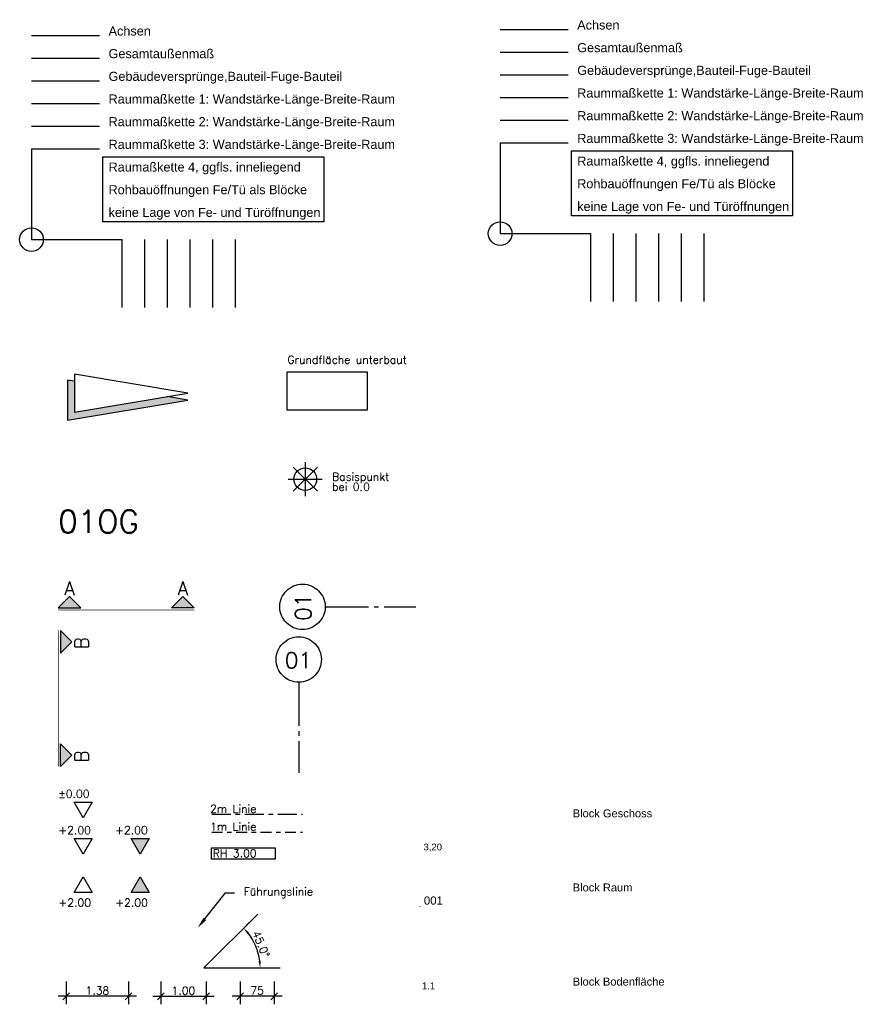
# Model space of a CAD drawing. Extents: x -18.3 to 0.4, y -8.9 to 32.6.
# Tile 2 of 2: x -18.3 to 0.4, y 10.9 to 32.6. Entities that reach past the tile are written whole.
import ezdxf
from ezdxf import colors
from ezdxf.entities.mleader import LeaderData, LeaderLine
from ezdxf.math import Vec2, Vec3

# ---------------------------------------------------------------- set-up
doc = ezdxf.new("R2010")
doc.units = 0
doc.header["$PDMODE"] = 35
doc.header["$PDSIZE"] = -10
for name, pattern in [('ACAD_ISO02W100', [15, 12, -3]), ('ACAD_ISO04W100', [30, 24, -3, 0, -3]), ('ACAD_ISO10W100', [18.5, 12, -3, 0.5, -3])]:
    doc.linetypes.add(name, pattern=pattern)
doc.layers.get('0').update_dxf_attribs({"linetype": 'CONTINUOUS'})
doc.layers.get('Defpoints').update_dxf_attribs({"linetype": 'CONTINUOUS'})
for name, color, linetype in [('A_ACHSE', 8, 'ACAD_ISO10W100'), ('A_BEMASZUNG', 9, 'CONTINUOUS'), ('A_GRUNDFLAECHE_UNTERBAUT', 7, 'CONTINUOUS'), ('A_LEGENDE', 7, 'CONTINUOUS'), ('A_NORDPFEIL', 7, 'CONTINUOUS'), ('A_SCHNITT', 7, 'ACAD_ISO10W100'), ('FA_BLOCK_RAUM', 7, 'CONTINUOUS')]:
    doc.layers.add(name, color=color, linetype=linetype)
doc.layers.add('A_KONSTRUKTIONSLINIEN', color=7, linetype='CONTINUOUS', plot=False)
doc.layers.add('FA_BLOCK_BODEN', color=180, linetype='CONTINUOUS', true_color=0x3f00ff, plot=False)
doc.layers.add('FA_BLOCK_GESCHOSS', color=7, linetype='CONTINUOUS', true_color=0xa50018, plot=False)
doc.styles.add('ARIAL', font='arial.ttf')
doc.styles.add('Romans', font='romans.shx')
doc.dimstyles.new('Bem_100_cm', dxfattribs={"dimscale": 0.05, "dimtxt": 3.5, "dimasz": 3, "dimexe": 3.5, "dimexo": 5, "dimgap": 0.75, "dimtad": 1, "dimdec": 0, "dimrnd": 0.005, "dimzin": 4, "dimdsep": 46, "dimtxsty": 'Romans', "dimblk": 'OBLIQUE', "dimcen": 2.5, "dimdle": 3.5, "dimclrd": 256, "dimclre": 256, "dimclrt": 256, "dimadec": 1, "dimazin": 0, "dimtfac": 5, "dimtdec": 0, "dimtix": 1, "dimtmove": 2, "dimatfit": 2, "dimfxl": 6.5, "dimfxlon": 1, "dimtolj": 1, "dimlwd": -1, "dimlwe": -1, "dimarcsym": 0})
doc.dimstyles.new('Bem_100_m', dxfattribs={"dimscale": 0.05, "dimtxt": 3.5, "dimasz": 3, "dimexe": 3.5, "dimexo": 5, "dimgap": 0.75, "dimtad": 1, "dimrnd": 0.0005, "dimzin": 4, "dimdsep": 46, "dimtxsty": 'Romans', "dimblk": 'OBLIQUE', "dimcen": 2.5, "dimdle": 3.5, "dimclrd": 256, "dimclre": 256, "dimclrt": 256, "dimadec": 1, "dimazin": 0, "dimtfac": 5, "dimtix": 1, "dimtmove": 2, "dimatfit": 2, "dimfxl": 6.5, "dimfxlon": 1, "dimtolj": 1, "dimlwd": -1, "dimlwe": -1, "dimarcsym": 0})
doc.dimstyles.new('Winkel_m', dxfattribs={"dimscale": 0.05, "dimtxt": 3.5, "dimasz": 3, "dimexe": 3.5, "dimexo": 5, "dimgap": 0.75, "dimtad": 1, "dimrnd": 0.0005, "dimzin": 4, "dimdsep": 46, "dimtxsty": 'Romans', "dimcen": 2.5, "dimdle": 3.5, "dimclrd": 256, "dimclre": 256, "dimclrt": 256, "dimadec": 1, "dimazin": 0, "dimtfac": 5, "dimtix": 1, "dimtmove": 2, "dimatfit": 2, "dimfxl": 6.5, "dimfxlon": 1, "dimtolj": 1, "dimlwd": -1, "dimlwe": -1, "dimarcsym": 0})

# ---------------------------------------------------------------- blocks, each defined once
blk = doc.blocks.new('Nordpfeil')
at = {"lineweight": 25}
blk.add_hatch(color=256, dxfattribs=at).paths.add_polyline_path([(4.42, 26.5), (3.66, 21.94), (7.06, 1.5), (0.25, 1.5), (0, 0), (8.83, 0)])
for p, q in [((2.9, 26.5), (-1.27, 1.5)), ((7.06, 1.5), (2.9, 26.5)), ((4.42, 26.5), (3.66, 21.94)), ((8.83, 0), (4.42, 26.5)), ((-1.27, 1.5), (7.06, 1.5)), ((0.25, 1.5), (0, 0)), ((0, 0), (8.83, 0))]:
    blk.add_line(p, q, dxfattribs=at)
blk = doc.blocks.new('Kote0.00')
at = {"flags": 128}
blk.add_lwpolyline([(-0.2, 0.346), (0.2, 0.346), (0, 0)], close=True, dxfattribs=at)
at = {"style": 'Romans'}
blk.add_attdef('HÖHENKOTE', (-0.551, 0.44), '', height=0.2, dxfattribs=at)
blk = doc.blocks.new('Kote_o')
at = {"flags": 128}
blk.add_lwpolyline([(-0.2, 0.346), (0.2, 0.346), (0, 0)], close=True, dxfattribs=at)
at = {"style": 'Romans'}
blk.add_attdef('HÖHENKOTE', (-0.551, 0.44), '', height=0.2, dxfattribs=at)
blk = doc.blocks.new('Kote_o_roh')
blk.add_hatch(color=256).paths.add_polyline_path([(0.2, 0.346), (-0.2, 0.346), (0, 0)])
at = {"flags": 128}
blk.add_lwpolyline([(-0.2, 0.346), (0.2, 0.346), (0, 0)], close=True, dxfattribs=at)
at = {"style": 'Romans'}
blk.add_attdef('HÖHENKOTE', (-0.551, 0.44), '', height=0.2, dxfattribs=at)
blk = doc.blocks.new('Kote_u')
at = {"flags": 128}
blk.add_lwpolyline([(0.2, -0.346), (-0.2, -0.346), (0, 0)], close=True, dxfattribs=at)
at = {"style": 'Romans'}
blk.add_attdef('HÖHENKOTE', (-0.549, -0.657), '', height=0.2, dxfattribs=at)
blk = doc.blocks.new('Kote_u_roh')
blk.add_hatch(color=256).paths.add_polyline_path([(0, 0), (-0.2, -0.346), (0.2, -0.346)])
at = {"flags": 128}
blk.add_lwpolyline([(0.2, -0.346), (-0.2, -0.346), (0, 0)], close=True, dxfattribs=at)
at = {"style": 'Romans'}
blk.add_attdef('HÖHENKOTE', (-0.549, -0.657), '', height=0.2, dxfattribs=at)
blk = doc.blocks.new('_Oblique')
at = {"color": 0, "linetype": 'ByBlock', "lineweight": -2}
blk.add_line((-0.5, -0.5), (0.5, 0.5), dxfattribs=at)
blk = doc.blocks.new('*D21')
at = {"layer": 'A_BEMASZUNG', "transparency": 16777216}
for p, q in [((-17.257, 11.439), (-17.257, 10.939)), ((-15.882, 11.439), (-15.882, 10.939)), ((-15.707, 11.114), (-17.432, 11.114))]:
    blk.add_line(p, q, dxfattribs=at)
at = {"layer": 'Defpoints', "color": 0, "transparency": 16777216}
for p in [(-17.257, 12.35), (-15.882, 12.35), (-17.257, 11.114)]:
    blk.add_point(p, dxfattribs=at)
at = {"layer": 'A_BEMASZUNG', "transparency": 16777216, "xscale": 0.15, "yscale": 0.15, "zscale": 0.15, "rotation": 180}
blk.add_blockref('_Oblique', (-17.257, 11.114), dxfattribs=at)
at = {"layer": 'A_BEMASZUNG', "transparency": 16777216, "xscale": 0.15, "yscale": 0.15, "zscale": 0.15}
blk.add_blockref('_Oblique', (-15.882, 11.114), dxfattribs=at)
at = {"layer": 'A_BEMASZUNG', "transparency": 16777216, "insert": (-16.569, 11.239), "char_height": 0.175, "attachment_point": 5, "style": 'Romans'}
blk.add_mtext('\\A1;1.38', dxfattribs=at)
blk = doc.blocks.new('2m Linie')
at = {"linetype": 'ACAD_ISO10W100', "ltscale": 0.035}
blk.add_line((0, 0), (2, 0), dxfattribs=at)
at = {"style": 'Romans'}
blk.add_attdef('METERLINIEN', (-0.034, 0.035), '', height=0.175, dxfattribs=at)
blk = doc.blocks.new('1m Linie')
at = {"linetype": 'ACAD_ISO10W100', "ltscale": 0.02}
blk.add_line((0, 0), (2, 0), dxfattribs=at)
at = {"style": 'Romans'}
blk.add_attdef('METERLINIEN', (-0.034, 0.035), '', height=0.175, dxfattribs=at)
blk = doc.blocks.new('Raumhöhe')
blk.add_lwpolyline([(0, 0.25), (1.4, 0.25), (1.4, 0), (0, 0)], close=True)
at = {"style": 'Romans'}
blk.add_attdef('RAUMHÖHE', (0.028, 0.037), '', height=0.175, dxfattribs=at)
blk = doc.blocks.new('*D22')
at = {"layer": 'A_BEMASZUNG', "transparency": 16777216}
for p, q in [((-15.171, 11.437), (-15.171, 10.937)), ((-14.171, 11.437), (-14.171, 10.937)), ((-13.996, 11.112), (-15.346, 11.112))]:
    blk.add_line(p, q, dxfattribs=at)
at = {"layer": 'Defpoints', "color": 0, "transparency": 16777216}
for p in [(-15.171, 11.736), (-14.171, 11.736), (-15.171, 11.112)]:
    blk.add_point(p, dxfattribs=at)
at = {"layer": 'A_BEMASZUNG', "transparency": 16777216, "xscale": 0.15, "yscale": 0.15, "zscale": 0.15, "rotation": 180}
blk.add_blockref('_Oblique', (-15.171, 11.112), dxfattribs=at)
at = {"layer": 'A_BEMASZUNG', "transparency": 16777216, "xscale": 0.15, "yscale": 0.15, "zscale": 0.15}
blk.add_blockref('_Oblique', (-14.171, 11.112), dxfattribs=at)
at = {"layer": 'A_BEMASZUNG', "transparency": 16777216, "insert": (-14.671, 11.237), "char_height": 0.175, "attachment_point": 5, "style": 'Romans'}
blk.add_mtext('\\A1;1.00', dxfattribs=at)
blk = doc.blocks.new('*D25')
at = {"layer": 'A_BEMASZUNG', "transparency": 16777216}
for p, q in [((-13.42, 11.439), (-13.42, 10.939)), ((-12.67, 11.439), (-12.67, 10.939)), ((-12.495, 11.114), (-13.595, 11.114))]:
    blk.add_line(p, q, dxfattribs=at)
at = {"layer": 'Defpoints', "color": 0, "transparency": 16777216}
for p in [(-13.42, 11.738), (-12.67, 11.738), (-13.42, 11.114)]:
    blk.add_point(p, dxfattribs=at)
at = {"layer": 'A_BEMASZUNG', "transparency": 16777216, "xscale": 0.15, "yscale": 0.15, "zscale": 0.15, "rotation": 180}
blk.add_blockref('_Oblique', (-13.42, 11.114), dxfattribs=at)
at = {"layer": 'A_BEMASZUNG', "transparency": 16777216, "xscale": 0.15, "yscale": 0.15, "zscale": 0.15}
blk.add_blockref('_Oblique', (-12.67, 11.114), dxfattribs=at)
at = {"layer": 'A_BEMASZUNG', "transparency": 16777216, "insert": (-13.045, 11.239), "char_height": 0.175, "attachment_point": 5, "style": 'Romans'}
blk.add_mtext('\\A1;75 ', dxfattribs=at)
blk = doc.blocks.new('Achse')
blk.add_circle((0, 0.5), 0.5)
at = {"style": 'Romans'}
blk.add_attdef('ACHSE', (-0.308, 0.308), '', height=0.35, dxfattribs=at)
blk = doc.blocks.new('Nullpunkt')
for p, q in [((-0.265, -0.265), (0.265, 0.265)), ((0.265, -0.265), (-0.265, 0.265)), ((0, 0.375), (0, -0.375)), ((-0.375, 0), (0.375, 0))]:
    blk.add_line(p, q)
blk.add_circle((0, 0), 0.25)
blk = doc.blocks.new('Achse_V')
blk.add_circle((-0.5, 0), 0.5)
at = {"style": 'Romans'}
blk.add_attdef('ACHSE', (-0.308, -0.308), '', height=0.35, rotation=90, dxfattribs=at)
blk = doc.blocks.new('*D39')
at = {"layer": 'A_BEMASZUNG', "transparency": 16777216}
blk.add_line((-13.219, 12.741), (-13.342, 12.617), dxfattribs=at)
blk.add_arc((-14.218, 11.742), 1.238, 6.9468, 38.0532, dxfattribs=at)
for points in [[(-13.262, 12.488), (-13.224, 12.522), (-13.342, 12.617)], [(-12.964, 11.893), (-13.014, 11.89), (-12.98, 11.742)]]:
    blk.add_solid(points, dxfattribs=at)
at = {"layer": 'Defpoints', "color": 0, "transparency": 16777216}
for p in [(-13.511, 12.449), (-13.022, 12.062), (-14.218, 11.742), (-14.218, 11.742), (-12.54, 11.742)]:
    blk.add_point(p, dxfattribs=at)
at = {"layer": 'A_BEMASZUNG', "transparency": 16777216, "insert": (-12.959, 12.264), "char_height": 0.175, "attachment_point": 5, "rotation": 292.5, "style": 'Romans'}
blk.add_mtext('\\A1;45.0°', dxfattribs=at)
blk = doc.blocks.new('GESCHOSS')
at = {"style": 'ARIAL'}
for tag, p in [('LIGIS_ID', (0, 0)), ('BGF', (0, -0.25)), ('UMFANG_CAD', (0, -0.5)), ('GESCHOSSHOEHE', (0, -0.75))]:
    blk.add_attdef(tag, p, '', height=0.15, dxfattribs=at)
at = {"style": 'ARIAL', "flags": 1}
for tag, p in [('ATTRIBUT1', (0, -1)), ('ATTRIBUT2', (0, -1.25)), ('ATTRIBUT3', (0, -1.5))]:
    blk.add_attdef(tag, p, '', height=0.15, dxfattribs=at)
blk = doc.blocks.new('BODENFLAECHE')
at = {"style": 'ARIAL'}
for tag, p in [('DIN277', (0, 0)), ('BODENBELAG', (0, -0.25))]:
    blk.add_attdef(tag, p, '', height=0.15, dxfattribs=at)
at = {"style": 'ARIAL', "flags": 1}
for tag, p in [('LIGIS_ID', (0, -0.5)), ('FLAECHE', (0, -0.75)), ('ATTRIBUT1', (0, -1)), ('ATTRIBUT2', (0.001, -1.25)), ('ATTRIBUT3', (0.001, -1.5))]:
    blk.add_attdef(tag, p, '', height=0.15, dxfattribs=at)
blk = doc.blocks.new('*U52')
for p, q in [((-0.083, -0.045), (-0.082, -0.045)), ((-0.082, -0.046), (-0.082, -0.045)), ((-0.082, -0.045), (-0.082, -0.045)), ((-0.082, -0.071), (-0.082, -0.07)), ((-0.081, -0.071), (-0.082, -0.071))]:
    blk.add_line(p, q)
at = {"style": 'ARIAL'}
for tag, p in [('BENENNUNG', (0, 0.28)), ('RAUMNUMMER', (0, 0)), ('VERWENDUNGRAUM', (0, -0.28)), ('RAUMHOEHE', (0, -0.56)), ('NRF', (0, -0.84)), ('UMFANG', (0, -1.12))]:
    blk.add_attdef(tag, p, '', height=0.18, dxfattribs=at)
at = {"style": 'ARIAL', "flags": 1}
for tag, p in [('LIGIS_ID', (0, -1.4)), ('ATTRIBUT1', (0, -1.68)), ('ATTRIBUT2', (0, -1.96)), ('ATTRIBUT3', (0, -2.24)), ('ATTRIBUT4', (0, -2.52)), ('ATTRIBUT5', (0, -2.8))]:
    blk.add_attdef(tag, p, '', height=0.18, dxfattribs=at)
blk = doc.blocks.new('Bemaszung_Hilfe')
at = {"color": 154}
for p, q in [((0, 4.5), (1.5, 4.5)), ((0, 4), (1.5, 4)), ((0, 3.5), (1.5, 3.5)), ((0, 3), (1.5, 3)), ((0, 2.5), (1.5, 2.5)), ((0, 2), (1.5, 2)), ((0, 2), (0, 0)), ((0, 0), (2, 0)), ((2, -1.5), (2, 0)), ((2.5, -1.5), (2.5, 0)), ((3, -1.5), (3, 0)), ((3.5, -1.5), (3.5, 0)), ((4, -1.5), (4, 0)), ((4.5, -1.5), (4.5, 0))]:
    blk.add_line(p, q, dxfattribs=at)
blk.add_lwpolyline([(1.576, 1.823), (6.449, 1.823), (6.449, 0.391), (1.576, 0.391)], close=True)
blk.add_circle((0, 0), 0.261, dxfattribs=at)
at = {"color": 154, "style": 'ARIAL'}
for s, p in [('Achsen', (1.7, 4.5)), ('Gesamtaußenmaß', (1.7, 4)), ('Gebäudeversprünge,Bauteil-Fuge-Bauteil', (1.7, 3.5)), ('Raummaßkette 1: Wandstärke-Länge-Breite-Raum ', (1.7, 3)), ('Raummaßkette 2: Wandstärke-Länge-Breite-Raum ', (1.7, 2.5)), ('Raummaßkette 3: Wandstärke-Länge-Breite-Raum ', (1.7, 2)), ('Raumaßkette 4, ggfls. inneliegend', (1.7, 1.5)), ('Rohbauöffnungen Fe/Tü als Blöcke ', (1.7, 1)), ('keine Lage von Fe- und Türöffnungen', (1.7, 0.5))]:
    blk.add_text(s, height=0.2, dxfattribs=at).set_placement(p)

msp = doc.modelspace()

# ---------------------------------------------------------------- hatches: boundary and pattern name
at = {"layer": 'A_SCHNITT'}
for points in [[(-17.432, 19.681), (-16.932, 19.681), (-17.182, 19.931)], [(-14.682, 19.931), (-14.932, 19.681), (-14.432, 19.681)], [(-17.382, 19.183), (-17.382, 18.683), (-17.132, 18.933)], [(-17.132, 16.433), (-17.382, 16.683), (-17.382, 16.183)]]:
    msp.add_hatch(color=256, dxfattribs=at).paths.add_polyline_path(points)

# ---------------------------------------------------------------- linework, layer by layer
at = {"layer": 'A_ACHSE', "linetype": 'ACAD_ISO04W100', "ltscale": 0.04}
for p, q in [((-11.545, 19.702), (-9.545, 19.702)), ((-12.127, 18.039), (-12.127, 16.039))]:
    msp.add_line(p, q, dxfattribs=at)
at = {"layer": 'A_BEMASZUNG', "color": 154}
for p, q in [((-7.684, 32.431), (-6.184, 32.431)), ((-7.684, 31.931), (-6.184, 31.931)), ((-7.684, 31.431), (-6.184, 31.431)), ((-7.684, 30.931), (-6.184, 30.931)), ((-7.684, 30.431), (-6.184, 30.431)), ((-7.684, 29.931), (-6.184, 29.931)), ((-7.684, 29.931), (-7.684, 27.931)), ((-7.684, 27.931), (-5.684, 27.931)), ((-5.684, 26.431), (-5.684, 27.931)), ((-5.184, 26.431), (-5.184, 27.931)), ((-4.684, 26.431), (-4.684, 27.931)), ((-4.184, 26.431), (-4.184, 27.931)), ((-3.684, 26.431), (-3.684, 27.931)), ((-3.184, 26.431), (-3.184, 27.931))]:
    msp.add_line(p, q, dxfattribs=at)
at = {"layer": 'A_BEMASZUNG'}
for q in [(-13.032, 12.928), (-12.54, 11.742)]:
    msp.add_line((-14.218, 11.742), q, dxfattribs=at)
msp.add_lwpolyline([(-6.109, 29.754), (-1.235, 29.754), (-1.235, 28.321), (-6.109, 28.321)], close=True, dxfattribs=at)
at = {"layer": 'A_BEMASZUNG', "color": 154}
msp.add_circle((-7.684, 27.931), 0.261, dxfattribs=at)
at = {"layer": 'A_GRUNDFLAECHE_UNTERBAUT'}
msp.add_lwpolyline([(-12.379, 24.884), (-10.617, 24.884), (-10.617, 24.038), (-12.379, 24.038)], close=True, dxfattribs=at)
at = {"layer": 'A_SCHNITT', "flags": 128}
for points in [[(-17.432, 19.681), (-16.932, 19.681), (-17.182, 19.931)], [(-14.432, 19.681), (-14.932, 19.681), (-14.682, 19.931)], [(-17.382, 19.183), (-17.382, 18.683), (-17.132, 18.933)], [(-17.382, 16.183), (-17.382, 16.683), (-17.132, 16.433)]]:
    msp.add_lwpolyline(points, close=True, dxfattribs=at)
at = {"layer": 'A_SCHNITT', "ltscale": 0.05, "const_width": 0.015, "flags": 128}
for points in [[(-17.432, 19.631), (-14.432, 19.631)], [(-17.432, 19.183), (-17.432, 16.183)]]:
    msp.add_lwpolyline(points, dxfattribs=at)

# ---------------------------------------------------------------- block references
at = {"layer": 'A_ACHSE', "linetype": 'Continuous'}
for name, p in [('Achse_V', (-11.545, 19.702)), ('Achse', (-12.127, 18.039))]:
    msp.add_blockref(name, p, dxfattribs=at).add_auto_attribs({'ACHSE': '01'})
at = {"layer": 'A_BEMASZUNG'}
msp.add_blockref('Bemaszung_Hilfe', (-18.023, 27.799), dxfattribs=at)
ref = msp.add_blockref('Kote0.00', (-16.881, 15.049), dxfattribs=at)
ref.add_attrib('HÖHENKOTE', '%%p0.00 ', (-17.432, 15.49), dxfattribs={"layer": '0', "height": 0.175, "style": 'Romans'})
for name, p, values in [('2m Linie', (-14.048, 15.126), {'METERLINIEN': '2m Linie'}), ('1m Linie', (-14.048, 14.732), {'METERLINIEN': '1m Linie'}), ('Raumhöhe', (-14.051, 14.14), {'RAUMHÖHE': 'RH 3.00'})]:
    msp.add_blockref(name, p, dxfattribs=at).add_auto_attribs(values)
ref = msp.add_blockref('Kote_o', (-16.881, 14.249), dxfattribs=at)
ref.add_attrib('HÖHENKOTE', '+2.00', (-17.432, 14.69), dxfattribs={"layer": '0', "height": 0.175, "style": 'Romans'})
ref = msp.add_blockref('Kote_o_roh', (-15.627, 14.249), dxfattribs=at)
ref.add_attrib('HÖHENKOTE', '+2.00', (-16.178, 14.69), dxfattribs={"layer": '0', "height": 0.175, "style": 'Romans'})
ref = msp.add_blockref('Kote_u', (-16.881, 13.749), dxfattribs=at)
ref.add_attrib('HÖHENKOTE', '+2.00', (-17.429, 13.092), dxfattribs={"layer": '0', "height": 0.175, "style": 'Romans'})
ref = msp.add_blockref('Kote_u_roh', (-15.627, 13.749), dxfattribs=at)
ref.add_attrib('HÖHENKOTE', '+2.00', (-16.175, 13.092), dxfattribs={"layer": '0', "height": 0.175, "style": 'Romans'})
at = {"layer": 'A_KONSTRUKTIONSLINIEN'}
msp.add_blockref('Nullpunkt', (-11.982, 22.517), dxfattribs=at)
at = {"layer": 'A_NORDPFEIL', "xscale": 0.1000000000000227, "yscale": 0.1000000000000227, "zscale": 0.1000000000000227, "rotation": 270}
msp.add_blockref('Nordpfeil', (-17.226, 24.702), dxfattribs=at)
at = {"layer": 'FA_BLOCK_BODEN'}
msp.add_blockref('BODENFLAECHE', (-9.408, 11.269), dxfattribs=at).add_auto_attribs({'DIN277': '1.1'})
at = {"layer": 'FA_BLOCK_GESCHOSS'}
msp.add_blockref('GESCHOSS', (-9.374, 15.081), dxfattribs=at).add_auto_attribs({'GESCHOSSHOEHE': '3,20'})
at = {"layer": 'FA_BLOCK_RAUM'}
msp.add_blockref('*U52', (-9.366, 13.135), dxfattribs=at).add_auto_attribs({'RAUMNUMMER': '001'})

# ---------------------------------------------------------------- texts
at = {"layer": 'A_BEMASZUNG', "color": 154, "style": 'ARIAL'}
for s, p in [('Achsen', (-5.984, 32.431)), ('Gesamtaußenmaß', (-5.984, 31.931)), ('Gebäudeversprünge,Bauteil-Fuge-Bauteil', (-5.984, 31.431)), ('Raummaßkette 1: Wandstärke-Länge-Breite-Raum ', (-5.984, 30.931)), ('Raummaßkette 2: Wandstärke-Länge-Breite-Raum ', (-5.984, 30.431)), ('Raummaßkette 3: Wandstärke-Länge-Breite-Raum ', (-5.984, 29.931)), ('Raumaßkette 4, ggfls. inneliegend', (-5.984, 29.431)), ('Rohbauöffnungen Fe/Tü als Blöcke ', (-5.984, 28.931)), ('keine Lage von Fe- und Türöffnungen', (-5.984, 28.431))]:
    msp.add_text(s, height=0.2, dxfattribs=at).set_placement(p)
at = {"layer": 'A_BEMASZUNG', "linetype": 'ACAD_ISO02W100', "style": 'Romans'}
msp.add_text('01OG', height=0.5, dxfattribs=at).set_placement((-17.432, 21.331))
at = {"layer": 'A_GRUNDFLAECHE_UNTERBAUT', "style": 'Romans'}
msp.add_text('Grundfläche unterbaut', height=0.175, dxfattribs=at).set_placement((-12.376, 25.063))
at = {"layer": 'A_KONSTRUKTIONSLINIEN', "style": 'Romans'}
for s, p in [('Basispunkt', (-11.392, 22.483)), ('bei 0.0', (-11.392, 22.26))]:
    msp.add_text(s, height=0.175, dxfattribs=at).set_placement(p)
at = {"layer": 'A_LEGENDE', "style": 'ARIAL'}
for s, p in [('Block Geschoss', (-6.083, 15.06)), ('Block Raum', (-6.083, 13.426)), ('Block Bodenfläche', (-6.083, 11.35))]:
    msp.add_text(s, height=0.175, dxfattribs=at).set_placement(p)
at = {"layer": 'A_SCHNITT', "style": 'Romans'}
for p in [(-17.299, 19.961), (-14.799, 19.961)]:
    msp.add_text('A', height=0.3, dxfattribs=at).set_placement(p)
for p in [(-16.768, 18.768), (-16.768, 16.268)]:
    msp.add_text('B', height=0.3, rotation=90, dxfattribs=at).set_placement(p)

# ---------------------------------------------------------------- dimensions: what is measured, and where the dimension line sits
at = {"layer": 'A_BEMASZUNG'}
dim = msp.add_angular_dim_2l(base=(-13.022, 12.062), line1=((-14.218, 11.742), (-12.54, 11.742)), line2=((-14.218, 11.742), (-13.511, 12.449)), dimstyle='Winkel_m', dxfattribs=at)
dim.commit()
dim.dimension.update_dxf_attribs({"geometry": '*D39', "text_midpoint": (-12.959, 12.264)})
for base, p1, p2, dimstyle, picture, middle in [((-17.256913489, 11.113709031), (-15.881913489, 12.349730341), (-17.256913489, 12.349730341), 'Bem_100_m', '*D21', (-16.569413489, 11.238709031)), ((-13.42, 11.114), (-12.67, 11.738), (-13.42, 11.738), 'Bem_100_cm', '*D25', (-13.045, 11.239))]:
    dim = msp.add_linear_dim(base=base, p1=p1, p2=p2, dimstyle=dimstyle, dxfattribs=at)
    dim.commit()
    dim.dimension.update_dxf_attribs({"geometry": picture, "text_midpoint": middle})
dim = msp.add_linear_dim(base=(-15.171, 11.112), p1=(-14.171, 11.736), p2=(-15.171, 11.736), dimstyle='Bem_100_m', override={"dimdec": 2}, dxfattribs=at)
dim.commit()
dim.dimension.update_dxf_attribs({"geometry": '*D22', "text_midpoint": (-14.671, 11.237)})

# ---------------------------------------------------------------- leaders
ml = msp.add_multileader_mtext('Standard', dxfattribs=at)
ml.set_content('Führungslinie', color=256, style='Romans')
ml.set_leader_properties()
ml.build(insert=Vec2(0, 0))
ml.multileader.update_dxf_attribs({"text_right_attachment_type": 6, "dogleg_length": 0.2, "arrow_head_size": 0.25})
ctx = ml.context
ctx.base_point, ctx.char_height, ctx.arrow_head_size, ctx.landing_gap_size, ctx.plane_origin = Vec3(-13.542, 13.395), 0.175, 0.25, 0.2, Vec3(-14.356, 12.623)
ctx.right_attachment = 6
notes = []
notes.append((ctx, [(0, (1, 1, 0), (-13.742, 13.395), (1, 0), 0.2, [(0, [(-14.356, 12.623)], 0, [])])]))
ctx.mtext.insert, ctx.mtext.flow_direction = Vec3(-13.342, 13.511), 5
for ctx, leaders in notes:
    for number, flags, end, landing, length, lines in leaders:
        leader = LeaderData()
        leader.index, (leader.has_last_leader_line, leader.has_dogleg_vector, leader.attachment_direction) = number, flags
        leader.last_leader_point, leader.dogleg_vector, leader.dogleg_length = Vec3(end), Vec3(landing), length
        for number, points, colour, breaks in lines:
            line = LeaderLine()
            line.index, line.vertices, line.color, line.breaks = number, Vec3.list(points), colors.encode_raw_color(colour), breaks
            leader.lines.append(line)
        ctx.leaders.append(leader)

doc.saveas('drawing.dxf')
